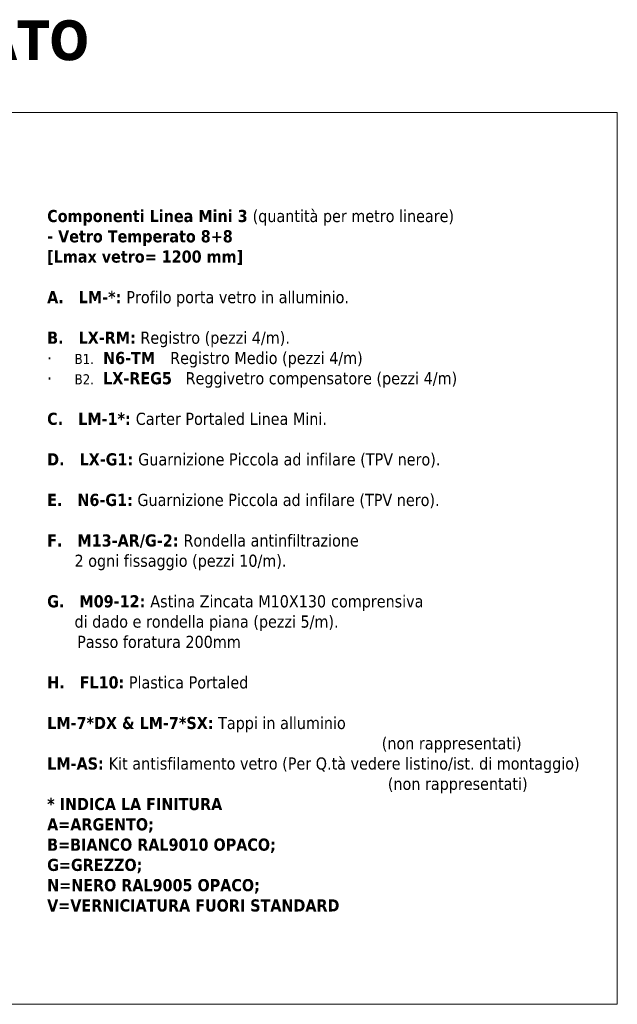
# Model space of a CAD drawing. Header units: millimetres. Extents: x 475 to 4940, y -52 to 2368.
# Tile 16 of 16: x 1471 to 1697, y -52 to 321. Entities that reach past the tile are written whole.
import ezdxf

# ---------------------------------------------------------------- set-up
doc = ezdxf.new("R2010")
doc.units = ezdxf.units.MM
doc.layers.get('0').update_dxf_attribs({"lineweight": 13})
doc.layers.add('Quote', color=5, linetype='Continuous', lineweight=9)
doc.styles.get("Standard").update_dxf_attribs({"font": 'TAHOMA.TTF'})

msp = doc.modelspace()

# ---------------------------------------------------------------- linework, layer by layer
at = {"layer": 'Quote'}
msp.add_lwpolyline([(1135.97, -51.81), (1696.87, -51.81), (1696.87, 285.39), (1135.97, 285.39)], close=True, dxfattribs=at)

# ---------------------------------------------------------------- texts
at = {"attachment_point": 1}
for s, insert, char_height, width in [('{\\fTahoma|b1|i0|c0|p34;FISS. ZINCATO}', (1352.11, 320.23), 15, 203.9781), ('{\\H2x;\\fTahoma|b1|i0|c0|p34;Componenti Linea Mini 3 }{\\H2x;(quantità per metro lineare)\\P\\fTahoma|b1|i0|c0|p34;- Vetro Temperato 8+8\\P[Lmax vetro= 1200 mm]}{\\H2x;\\P\\fTahoma|b1|i0|c0|p34;\\PA.   LM-*: }{\\H2x;Profilo porta vetro in alluminio.\\P\\P\\fTahoma|b1|i0|c0|p34;B.   LX-RM:}{\\H2x; Registro (pezzi 4/m).\\P·     \\H0.82609x;B1.\\H1.2105x;  \\fTahoma|b1|i0|c0|p34;N6-TM   }{\\H1.9999x;Registro Medio (pezzi 4/m)\\fTahoma|b1|i0|c0|p34;\\P}{\\H1.9999x;·     \\H0.8261x;B2.\\H1.2105x;  \\fTahoma|b1|i0|c0|p34;LX-REG5}{\\H1.9999x;   Reggivetro compensatore (pezzi 4/m)\\P\\P\\fTahoma|b1|i0|c0|p34;C.   LM-1*: }{\\H1.9998x;Carter\\C1; \\C256;Portaled Linea Mini\\H0.99996x;.\\P\\fTahoma|b1|i0|c0|p34;\\P\\H1.0001x;D.   LX-G1: }{\\H2x;Guarnizione Piccola ad infilare (TPV nero).\\H0.99986x;\\fTahoma|b1|i0|c0|p34;\\P\\PE.   N6-G1:}{\\H1.9998x; Guarnizione Piccola ad infilare (TPV nero).\\P\\H0.99995x;\\fTahoma|b1|i0|c0|p34;  }{\\H1.9996x;\\P\\fTahoma|b1|i0|c0|p34;F.   M13-AR/G-2: }{\\H1.9996x;Rondella antinfiltrazione\\P      2 ogni fissaggio (pezzi 10/m).\\fTahoma|b1|i0|c0|p34;   \\P\\PG.   M09-12: }{\\H1.9996x;Astina Zincata M10X130\\fTahoma|b1|i0|c0|p34; }{\\H1.9996x;comprensiva\\P      di dado e rondella piana (pezzi 5/m).\\fTahoma|b1|i0|c0|p34;\\P\\H1.0002x;      }{\\H2x;Passo foratura 200mm\\P\\P\\fTahoma|b1|i0|c0|p34;H.   FL10:}{\\H2x; Plastica Portaled\\P\\H0.9998x;\\fTahoma|b1|i0|c0|p34;\\PLM-7*DX & LM-7*SX:}{\\H1.9996x; Tappi in alluminio\\P^I^I^I^I^I^I^I^I^I^I^I^I^I    (non rappresentati)\\P\\fTahoma|b1|i0|c0|p34;LM-AS: }{\\H1.9996x;Kit antisfilamento vetro (Per Q.tà vedere listino/ist. di montaggio) \\P^I^I^I^I^I^I^I^I^I^I^I^I^I^I(non rappresentati)\\P\\fTahoma|b1|i0|c0|p34;\\C1;* INDICA LA FINITURA\\PA=ARGENTO; \\PB=BIANCO RAL9010 OPACO;\\PG=GREZZO;\\PN=NERO RAL9005 OPACO;\\PV=VERNICIATURA FUORI STANDARD\\P\\C256;\\P  }', (1481.32, 248.57), 2.3, 245.8323)]:
    msp.add_mtext(s, dxfattribs=dict(at, insert=insert, char_height=char_height, width=width))

doc.saveas('drawing.dxf')
